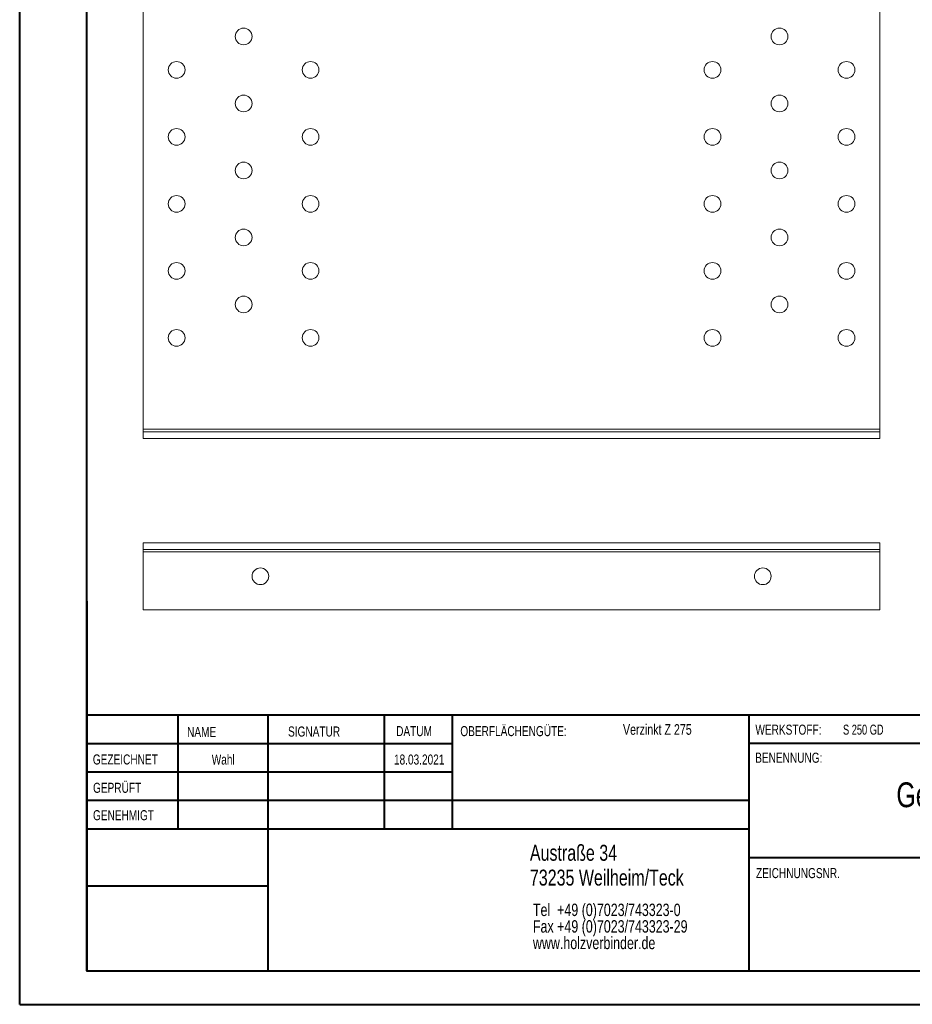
# Model space of a CAD drawing. Header units: millimetres. Extents: x 0 to 210, y 0 to 297.
# Tile 1 of 3: x 0 to 133, y 0 to 147. Entities that reach past the tile are written whole.
import ezdxf

# ---------------------------------------------------------------- set-up
doc = ezdxf.new("R2010")
doc.units = ezdxf.units.MM
doc.styles.add('SLDTEXTSTYLE0', font='TXT', dxfattribs={"width": 0.75})
doc.styles.add('SLDTEXTSTYLE3', font='TXT', dxfattribs={"width": 0.6875})
doc.styles.add('SLDTEXTSTYLE4', font='TXT', dxfattribs={"width": 0.680556})

# ---------------------------------------------------------------- blocks, each defined once
blk = doc.blocks.new('SW_NOTE_0')
at = {"color": 0, "linetype": 'Continuous', "lineweight": 0, "char_height": 1.8521, "attachment_point": 1, "style": 'SLDTEXTSTYLE0'}
for s, insert in [('Tel  +49 (0)7023/743323-0', (0, 2.39)), ('Fax +49 (0)7023/743323-29', (0, -0.08)), ('www.holzverbinder.de', (0, -2.55))]:
    blk.add_mtext(s, dxfattribs=dict(at, insert=insert))
blk = doc.blocks.new('SW_NOTE_1')
at = {"color": 0, "linetype": 'Continuous', "lineweight": 0, "char_height": 3.7042, "attachment_point": 2}
for s, insert, style in [('Gerbervebrinder Typ 3 (2-teilig)', (36.75, 4.77), 'SLDTEXTSTYLE0'), ('380 x 220 x 2,0 mm', (36.05, -0.16), 'SLDTEXTSTYLE4')]:
    blk.add_mtext(s, dxfattribs=dict(at, insert=insert, style=style))

msp = doc.modelspace()

# ---------------------------------------------------------------- linework, layer by layer
at = {"color": 7, "linetype": 'Continuous', "lineweight": 40}
for p, q in [((0.08, 0.21), (0.08, 297.21)), ((10.08, 5.21), (10.08, 292.21)), ((10.11, 60.37), (10.11, 5.12)), ((205.08, 43.37), (10.11, 43.37)), ((23.71, 43.37), (23.71, 26.37)), ((37.1, 43.37), (37.1, 5.12)), ((54.51, 43.37), (54.51, 26.37)), ((64.71, 26.37), (64.71, 43.37)), ((108.91, 43.37), (108.91, 5.12)), ((64.71, 39.1), (10.11, 39.1)), ((205.08, 39.12), (108.91, 39.12)), ((64.71, 34.87), (10.11, 34.87)), ((108.91, 30.62), (10.11, 30.62)), ((108.91, 26.37), (10.11, 26.37)), ((108.91, 22.12), (205.08, 22.12)), ((37.1, 17.87), (10.11, 17.87)), ((10.11, 13.71), (10.08, 13.71)), ((10.11, 9.46), (10.08, 9.46)), ((10.08, 5.21), (205.08, 5.21)), ((0.08, 0.21), (210.08, 0.21))]:
    msp.add_line(p, q, dxfattribs=at)
at = {"color": 7, "linetype": 'Continuous', "lineweight": 15}
for p, q in [((18.51, 274.68), (18.51, 86.04)), ((128.51, 86.04), (128.51, 274.68)), ((18.51, 86.04), (128.51, 86.04)), ((18.51, 85.68), (18.51, 86.04)), ((18.51, 84.68), (18.51, 85.68)), ((18.51, 85.68), (128.51, 85.68)), ((128.51, 86.04), (128.51, 85.68)), ((128.51, 84.68), (128.51, 85.68)), ((18.51, 84.68), (128.51, 84.68)), ((128.51, 69.11), (18.51, 69.11)), ((18.51, 69.11), (18.51, 68.11)), ((128.51, 69.11), (128.51, 68.11)), ((128.51, 68.11), (18.51, 68.11)), ((18.51, 67.74), (18.51, 68.11)), ((18.51, 67.74), (128.51, 67.74)), ((18.51, 67.74), (18.51, 59.1)), ((128.51, 68.11), (128.51, 67.74)), ((128.51, 59.1), (128.51, 67.74)), ((18.51, 59.1), (128.51, 59.1))]:
    msp.add_line(p, q, dxfattribs=at)
at = {"color": 7, "linetype": 'Continuous', "lineweight": 0}
for p, q in [((64.71, 39.12), (10.11, 39.12)), ((23.71, 5.21), (23.71, 5.12)), ((54.51, 5.21), (54.51, 5.12))]:
    msp.add_line(p, q, dxfattribs=at)
at = {"color": 7, "linetype": 'Continuous', "lineweight": 15}
for centre in [(33.51, 144.68), (113.51, 144.68), (23.51, 139.68), (43.51, 139.68), (103.51, 139.68), (123.51, 139.68), (33.51, 134.68), (113.51, 134.68), (23.51, 129.68), (43.51, 129.68), (103.51, 129.68), (123.51, 129.68), (33.51, 124.68), (113.51, 124.68), (23.51, 119.68), (43.51, 119.68), (103.51, 119.68), (123.51, 119.68), (33.51, 114.68), (113.51, 114.68), (23.51, 109.68), (43.51, 109.68), (103.51, 109.68), (123.51, 109.68), (33.51, 104.68), (113.51, 104.68), (23.51, 99.68), (43.51, 99.68), (103.51, 99.68), (123.51, 99.68), (36.01, 64.1), (111.01, 64.1)]:
    msp.add_circle(centre, 1.25, dxfattribs=at)

# ---------------------------------------------------------------- block references
at = {"color": 7, "linetype": 'Continuous', "lineweight": 0}
for name, p in [('SW_NOTE_1', (120.12, 28.57)), ('SW_NOTE_0', (76.7, 12.85))]:
    msp.add_blockref(name, p, dxfattribs=at)

# ---------------------------------------------------------------- texts
for s, insert, char_height, attachment_point, style in [('NAME', (25.07, 41.62), 1.5, 1, 'SLDTEXTSTYLE0'), ('SIGNATUR', (40.14, 41.68), 1.5, 1, 'SLDTEXTSTYLE0'), ('DATUM', (56.28, 41.74), 1.5, 1, 'SLDTEXTSTYLE0'), ('OBERFLÄCHENGÜTE:', (65.86, 41.74), 1.5, 1, 'SLDTEXTSTYLE0'), ('Verzinkt Z 275', (90.14, 42.03), 1.5875, 1, 'SLDTEXTSTYLE0'), ('WERKSTOFF:', (109.91, 41.96), 1.5, 1, 'SLDTEXTSTYLE0'), ('S 250 GD', (122.99, 41.96), 1.5, 1, 'SLDTEXTSTYLE3'), ('GEZEICHNET', (11, 37.51), 1.5, 1, 'SLDTEXTSTYLE0'), ('Wahl', (30.46, 37.5), 1.499, 2, 'SLDTEXTSTYLE0'), ('18.03.2021', (59.72, 37.5), 1.499, 2, 'SLDTEXTSTYLE0'), ('BENENNUNG:', (109.88, 37.77), 1.5, 1, 'SLDTEXTSTYLE0'), ('GEPRÜFT', (11.03, 33.28), 1.5, 1, 'SLDTEXTSTYLE0'), ('GENEHMIGT', (11.02, 29.19), 1.5, 1, 'SLDTEXTSTYLE0'), ('Austraße 34', (76.25, 24.02), 2.3813, 1, 'SLDTEXTSTYLE0'), ('ZEICHNUNGSNR.', (110, 20.55), 1.5, 1, 'SLDTEXTSTYLE0'), ('73235 Weilheim/Teck', (76.25, 20.32), 2.3813, 1, 'SLDTEXTSTYLE0')]:
    msp.add_mtext(s, dxfattribs=dict(at, insert=insert, char_height=char_height, attachment_point=attachment_point, style=style))

doc.saveas('drawing.dxf')
